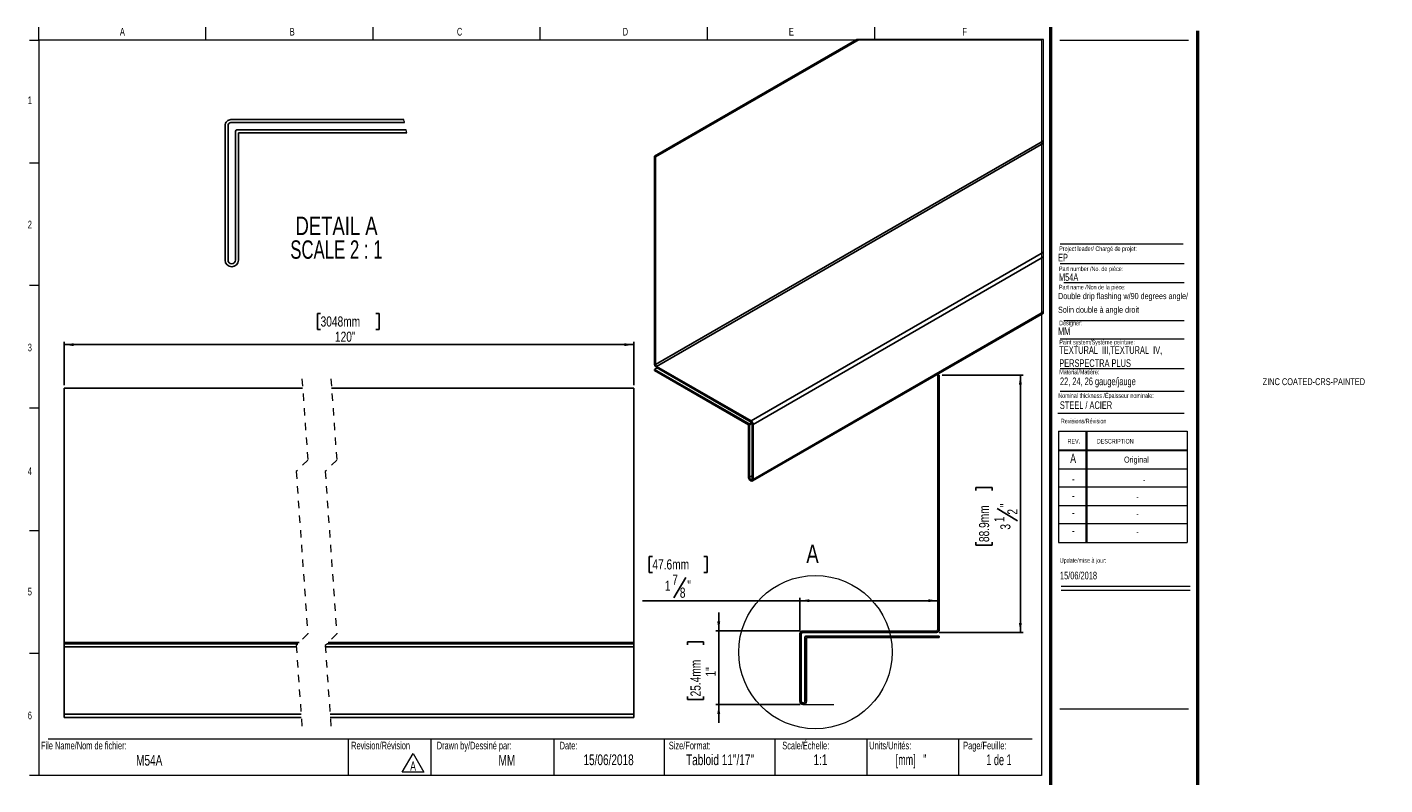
# Model space of a CAD drawing. Header units: inches. Extents: x 0.5 to 44.2, y 0.4 to 26.7.
import ezdxf

# ---------------------------------------------------------------- set-up
doc = ezdxf.new("R2010")
doc.units = ezdxf.units.IN
doc.header["$MEASUREMENT"] = 0
doc.linetypes.add('HIDDEN', pattern=[0.075, 0.05, -0.025])
doc.layers.add('FORMAT', color=7, linetype='Continuous')
doc.styles.add('SLDTEXTSTYLE0', font='TXT', dxfattribs={"width": 0.7})
doc.styles.add('SLDTEXTSTYLE1', font='TXT', dxfattribs={"width": 0.633333})
doc.styles.add('SLDTEXTSTYLE2', font='TXT', dxfattribs={"width": 0.625})
doc.styles.add('SLDTEXTSTYLE3', font='TXT', dxfattribs={"width": 0.75})
doc.styles.add('SLDTEXTSTYLE4', font='TXT', dxfattribs={"width": 0.681818})
doc.dimstyles.new('SLDDIMSTYLE0', dxfattribs={"dimtxt": 0.137795, "dimasz": 0.13, "dimexe": 0, "dimexo": 0.0625, "dimgap": 0.034449, "dimtad": 1, "dimrnd": 1e-09, "dimzin": 12, "dimdsep": 46, "dimlunit": 5, "dimtxsty": 'SLDTEXTSTYLE3', "dimsah": 1, "dimcen": 0.09, "dimadec": 0, "dimazin": 3, "dimtfac": 1, "dimtmove": 0, "dimatfit": 0, "dimfxl": 1, "dimfrac": 2, "dimtolj": 1, "dimtzin": 12, "dimarcsym": 0})
doc.dimstyles.new('SLDDIMSTYLE1', dxfattribs={"dimtxt": 0.137795, "dimasz": 0.13, "dimexe": 0, "dimexo": 0.0625, "dimgap": 0.034449, "dimtad": 1, "dimdec": 6, "dimrnd": 1e-09, "dimzin": 12, "dimdsep": 46, "dimlunit": 5, "dimtxsty": 'SLDTEXTSTYLE3', "dimsah": 1, "dimcen": 0.09, "dimadec": 0, "dimazin": 3, "dimtfac": 1, "dimtofl": 0, "dimtmove": 0, "dimatfit": 3, "dimfxl": 1, "dimfrac": 2, "dimtolj": 1, "dimtzin": 12, "dimarcsym": 0})
doc.dimstyles.new('SLDDIMSTYLE2', dxfattribs={"dimtxt": 0.137795, "dimasz": 0.13, "dimexe": 0, "dimexo": 0.0625, "dimgap": 0.034449, "dimtad": 1, "dimrnd": 1e-09, "dimzin": 12, "dimdsep": 46, "dimlunit": 5, "dimtxsty": 'SLDTEXTSTYLE3', "dimsah": 1, "dimcen": 0.09, "dimadec": 0, "dimazin": 3, "dimtfac": 1, "dimtofl": 0, "dimtmove": 0, "dimatfit": 3, "dimfxl": 1, "dimfrac": 2, "dimtolj": 1, "dimtzin": 12, "dimarcsym": 0})

# ---------------------------------------------------------------- blocks, each defined once
blk = doc.blocks.new('SW_NOTE_0')
at = {"color": 0, "linetype": 'Continuous', "lineweight": 0}
for p, q in [((-0.098, 0.015), (0.049, 0.269)), ((0.049, 0.269), (0.196, 0.015)), ((0.196, 0.015), (-0.098, 0.015))]:
    blk.add_line(p, q, dxfattribs=at)
at = {"color": 0, "linetype": 'Continuous', "lineweight": 0, "insert": (0.049, 0.161), "char_height": 0.125, "attachment_point": 2, "style": 'SLDTEXTSTYLE0'}
blk.add_mtext('A', dxfattribs=at)
blk = doc.blocks.new('SW_NOTE_1')
at = {"layer": 'FORMAT', "color": 0, "char_height": 0.10417, "attachment_point": 1, "style": 'SLDTEXTSTYLE0'}
for s, insert in [('TEXTURAL  III,TEXTURAL  IV,', (0, 0.134)), ('PERSPECTRA PLUS', (0, -0.044))]:
    blk.add_mtext(s, dxfattribs=dict(at, insert=insert))
blk = doc.blocks.new('_D')
at = {"layer": 'FORMAT'}
for p, q in [((9.866, 2.484), (9.866, 2.734)), ((10.969, 2.484), (9.826, 2.484)), ((9.866, 2.484), (9.866, 1.484)), ((9.441, 2.295), (9.441, 2.337)), ((9.441, 2.337), (9.659, 2.337)), ((9.659, 2.337), (9.659, 2.295)), ((9.441, 1.594), (9.441, 1.552)), ((9.441, 1.552), (9.659, 1.552)), ((9.659, 1.552), (9.659, 1.594)), ((10.974, 1.484), (9.826, 1.484)), ((9.866, 1.484), (9.866, 1.234))]:
    blk.add_line(p, q, dxfattribs=at)
for points in [[(9.866, 2.484), (9.886, 2.614), (9.846, 2.614)], [(9.866, 1.484), (9.846, 1.354), (9.886, 1.354)]]:
    blk.add_solid(points, dxfattribs=at)
at = {"layer": 'FORMAT', "char_height": 0.1378, "attachment_point": 1, "rotation": 90, "style": 'SLDTEXTSTYLE3'}
for s, insert in [('25.4mm', (9.482, 1.594)), ('1"', (9.688, 1.865))]:
    blk.add_mtext(s, dxfattribs=dict(at, insert=insert))
blk = doc.blocks.new('_D_1')
at = {"layer": 'FORMAT'}
for p, q in [((12.902, 5.964), (14.005, 5.964)), ((13.965, 5.964), (13.965, 2.464)), ((13.362, 4.393), (13.362, 4.435)), ((13.362, 4.435), (13.581, 4.435)), ((13.581, 4.435), (13.581, 4.393)), ((13.649, 4.148), (13.925, 3.983)), ((13.362, 3.693), (13.362, 3.651)), ((13.581, 3.651), (13.581, 3.693)), ((13.362, 3.651), (13.581, 3.651)), ((12.863, 2.464), (14.005, 2.464))]:
    blk.add_line(p, q, dxfattribs=at)
for points in [[(13.965, 5.964), (13.945, 5.834), (13.985, 5.834)], [(13.965, 2.464), (13.985, 2.594), (13.945, 2.594)]]:
    blk.add_solid(points, dxfattribs=at)
at = {"layer": 'FORMAT', "attachment_point": 1, "rotation": 90, "style": 'SLDTEXTSTYLE3'}
for s, insert, char_height in [('88.9mm', (13.403, 3.693), 0.1378), ('"', (13.69, 4.167), 0.138), ('2', (13.788, 4.066), 0.138), ('1', (13.609, 3.964), 0.138), ('3', (13.692, 3.862), 0.138)]:
    blk.add_mtext(s, dxfattribs=dict(at, insert=insert, char_height=char_height))
blk = doc.blocks.new('_D_2')
at = {"layer": 'FORMAT'}
for p, q in [((8.964, 3.499), (8.922, 3.499)), ((8.922, 3.499), (8.922, 3.281)), ((9.665, 3.499), (9.707, 3.499)), ((9.707, 3.499), (9.707, 3.281)), ((8.922, 3.281), (8.964, 3.281)), ((9.42, 3.212), (9.254, 2.937)), ((9.707, 3.281), (9.665, 3.281)), ((10.968, 2.896), (8.829, 2.896)), ((10.968, 2.483), (10.968, 2.936)), ((12.843, 2.896), (10.968, 2.896))]:
    blk.add_line(p, q, dxfattribs=at)
for points in [[(10.968, 2.896), (11.098, 2.876), (11.098, 2.916)], [(12.843, 2.896), (12.713, 2.916), (12.713, 2.876)]]:
    blk.add_solid(points, dxfattribs=at)
at = {"layer": 'FORMAT', "attachment_point": 1, "style": 'SLDTEXTSTYLE3'}
for s, insert, char_height in [('47.6mm', (8.964, 3.458), 0.1378), ('1', (9.133, 3.169), 0.138), ('7', (9.235, 3.252), 0.138), ('"', (9.439, 3.172), 0.138), ('8', (9.337, 3.074), 0.138)]:
    blk.add_mtext(s, dxfattribs=dict(at, insert=insert, char_height=char_height))
blk = doc.blocks.new('_D_3')
at = {"layer": 'FORMAT'}
for p, q in [((4.455, 6.802), (4.413, 6.802)), ((4.413, 6.802), (4.413, 6.583)), ((5.207, 6.802), (5.249, 6.802)), ((5.249, 6.802), (5.249, 6.583)), ((4.413, 6.583), (4.455, 6.583)), ((5.249, 6.583), (5.207, 6.583)), ((0.969, 5.827), (0.969, 6.416)), ((8.712, 6.377), (0.969, 6.377)), ((8.712, 5.827), (8.712, 6.416))]:
    blk.add_line(p, q, dxfattribs=at)
for points in [[(0.969, 6.377), (1.099, 6.357), (1.099, 6.397)], [(8.712, 6.377), (8.582, 6.397), (8.582, 6.357)]]:
    blk.add_solid(points, dxfattribs=at)
at = {"layer": 'FORMAT', "char_height": 0.1378, "attachment_point": 1, "style": 'SLDTEXTSTYLE3'}
for s, insert in [('3048mm', (4.455, 6.761)), ('120"', (4.65, 6.554))]:
    blk.add_mtext(s, dxfattribs=dict(at, insert=insert))
blk = doc.blocks.new('SW_NOTE_2')
at = {"layer": 'FORMAT', "color": 0, "char_height": 0.25, "attachment_point": 2}
for s, insert, style in [('DETAIL A', (0.672, 0.322), 'SLDTEXTSTYLE3'), ('SCALE 2 : 1', (0.67, -0.001), 'SLDTEXTSTYLE4')]:
    blk.add_mtext(s, dxfattribs=dict(at, insert=insert, style=style))

msp = doc.modelspace()

# ---------------------------------------------------------------- linework, layer by layer
at = {"color": 7, "linetype": 'Continuous', "lineweight": 18}
for p, q in [((0.6262516, 10.5170732), (0.6262516, 10.6939449)), ((2.8970849, 10.5170732), (2.8970849, 10.6939449)), ((5.1679183, 10.5170732), (5.1679183, 10.6939449)), ((7.4387516, 10.5170732), (7.4387516, 10.6939449)), ((9.7095849, 10.6939449), (9.7095849, 10.5170732)), ((11.9804183, 10.6939449), (11.9804183, 10.5170732)), ((0.5012516, 10.5170732), (0.6262516, 10.5170732)), ((14.2512516, 10.5170732), (0.6262516, 10.5170732)), ((0.6262516, 10.5170732), (0.6262516, 0.5170732)), ((14.2512516, 10.5170732), (14.2512516, 0.5170732)), ((14.5012516, 10.5170732), (16.2512516, 10.5170732)), ((0.5012516, 8.8504065), (0.6262516, 8.8504065)), ((14.5052809, 7.4796461), (16.192868, 7.4796461)), ((14.5578273, 7.2228331), (16.192868, 7.2228331)), ((0.5012516, 7.1837398), (0.6262516, 7.1837398)), ((14.5578273, 6.7072972), (16.192868, 6.7072972)), ((14.5052809, 6.4574028), (16.192868, 6.4574028)), ((14.5052809, 6.0531641), (16.192868, 6.0531641)), ((14.5052809, 5.7453132), (16.192868, 5.7453132)), ((0.5012516, 5.5170732), (0.6262516, 5.5170732)), ((14.4754278, 5.446808), (16.192868, 5.446808)), ((14.4811999, 5.1987495), (16.2311999, 5.1987495)), ((14.4811999, 5.1987495), (14.4811999, 3.6887495)), ((14.8561999, 5.1987495), (14.8561999, 3.6887495)), ((14.8661999, 5.1987495), (14.8661999, 3.6887495)), ((16.2311999, 5.1987495), (16.2311999, 3.6887495)), ((14.4811999, 4.9487495), (16.2311999, 4.9487495)), ((14.4811999, 4.9387495), (16.2311999, 4.9387495)), ((14.4811999, 4.6887495), (16.2311999, 4.6887495)), ((16.2311999, 4.4387495), (14.4811999, 4.4387495)), ((14.4811999, 4.1887495), (16.2311999, 4.1887495)), ((16.2311999, 3.9387495), (14.4811999, 3.9387495)), ((0.5012516, 3.8504065), (0.6262516, 3.8504065)), ((14.4811999, 3.6887495), (16.2311999, 3.6887495)), ((14.5215385, 3.094666), (16.2715385, 3.094666)), ((14.5215385, 3.0386495), (16.2715385, 3.0386495)), ((0.5012516, 2.1837398), (0.6262516, 2.1837398)), ((0.7512516, 1.0170732), (14.1262516, 1.0170732)), ((4.8316802, 1.0170732), (4.8316802, 0.5170732)), ((5.9539324, 1.0170732), (5.9539324, 0.5170732)), ((7.6262516, 1.0170732), (7.6262516, 0.5170732)), ((9.1262516, 1.0170732), (9.1262516, 0.5170732)), ((10.6262516, 1.0170732), (10.6262516, 0.5170732)), ((11.8762516, 1.0170732), (11.8762516, 0.5170732)), ((13.1262516, 1.0170732), (13.1262516, 0.5170732)), ((0.6262516, 0.5170732), (0.5012516, 0.5170732)), ((14.2512516, 0.5170732), (0.6262516, 0.5170732))]:
    msp.add_line(p, q, dxfattribs=at)
at = {"color": 7, "linetype": 'Continuous', "lineweight": 25}
for p, q in [((8.993714, 8.9397823), (11.7444167, 10.5277275)), ((9.0078596, 8.931616), (11.7727078, 10.5277275)), ((5.5849944, 9.4362097), (3.2371586, 9.4362097)), ((3.1571584, 9.3562098), (3.1571584, 7.5262096)), ((3.1971584, 9.3562098), (3.1971584, 7.5262096)), ((5.5960092, 9.3962097), (3.2371586, 9.3962097)), ((3.2971584, 7.5262096), (3.2971584, 9.2762098)), ((3.3171585, 9.2962097), (5.6198562, 9.2962097)), ((3.3371586, 9.2562097), (5.6279498, 9.2562097)), ((3.3371586, 7.5262096), (3.3371586, 9.2562097)), ((9.0078596, 6.1058724), (14.2793037, 9.1490134)), ((9.0215545, 6.0821479), (14.2793037, 9.117383)), ((8.993714, 8.9397823), (8.993714, 6.1140364)), ((8.993714, 8.9397823), (9.0078596, 8.931616)), ((9.0078596, 8.931616), (9.0078596, 6.1058724)), ((10.3053964, 5.3410017), (14.2793037, 7.6350883)), ((10.3336827, 5.2920109), (14.2793037, 7.5697696)), ((10.3243619, 4.5242726), (14.2793037, 6.8074121)), ((10.3336827, 4.5448761), (14.2793037, 6.8226347)), ((8.993714, 6.0410606), (9.0290779, 6.061474)), ((8.993714, 6.0247303), (8.993714, 6.0410606)), ((10.2771147, 5.3001702), (8.993714, 6.0410606)), ((10.2700419, 5.2879231), (8.993714, 6.0247303)), ((9.0215545, 6.0821479), (10.3053964, 5.3410017)), ((9.0215545, 6.0658177), (10.3053964, 5.3246691)), ((12.8629241, 5.9635696), (12.8429241, 5.9635696)), ((12.8429241, 5.9635696), (12.8429241, 2.5029397)), ((12.8629241, 5.9635696), (12.8629241, 2.5029397)), ((0.9688912, 5.7873196), (4.2109333, 5.7873196)), ((0.9688912, 5.7873196), (0.9688912, 2.3266897)), ((4.6046318, 5.7873196), (8.7117251, 5.7873196)), ((8.7117251, 5.7873196), (8.7117251, 2.3266897)), ((10.2700419, 4.5816151), (10.2700419, 5.2879231)), ((10.2841874, 4.5734511), (10.2841874, 5.2879231)), ((10.3195419, 5.3001749), (10.3195419, 4.55304)), ((10.3336827, 5.2920109), (10.3336827, 4.5448761)), ((10.9679241, 2.4435696), (10.9679241, 1.5285696)), ((10.9879241, 2.4435696), (10.9879241, 1.5285696)), ((12.823554, 2.4835696), (11.0079241, 2.4835696)), ((12.823554, 2.4635696), (11.0079241, 2.4635696)), ((11.0379241, 1.5285696), (11.0379241, 2.4035696)), ((11.0479241, 2.4135696), (12.8629241, 2.4135696)), ((12.8629241, 2.3935696), (12.8629241, 2.4135696)), ((0.9688912, 2.3266897), (4.1638879, 2.3266897)), ((0.9688912, 2.3266897), (0.9688912, 2.3073196)), ((0.9688912, 2.3073196), (4.144514, 2.3073196)), ((0.9688912, 2.3073196), (0.9688912, 2.2673195)), ((0.9688912, 2.2673195), (4.1246145, 2.2673195)), ((0.9688912, 2.2673195), (0.9688912, 1.3523196)), ((4.5183131, 2.2673195), (8.7117251, 2.2673195)), ((4.5382173, 2.3073196), (8.7117251, 2.3073196)), ((4.5575864, 2.3266897), (8.7117251, 2.3266897)), ((8.7117251, 2.3266897), (8.7117251, 2.3073196)), ((8.7117251, 2.3073196), (8.7117251, 2.2673195)), ((8.7117251, 2.2673195), (8.7117251, 1.3523196)), ((11.0579241, 1.5285696), (11.0579241, 2.3935696)), ((11.0579241, 2.3935696), (12.8629241, 2.3935696)), ((0.9688912, 1.3523196), (4.1898886, 1.3523196)), ((0.9688912, 1.3523196), (0.9688912, 1.3073196)), ((0.9688912, 1.3073196), (4.1930988, 1.3073196)), ((4.5835872, 1.3523196), (8.7117251, 1.3523196)), ((4.5867974, 1.3073196), (8.7117251, 1.3073196)), ((8.7117251, 1.3523196), (8.7117251, 1.3073196))]:
    msp.add_line(p, q, dxfattribs=at)
at = {"color": 7, "linetype": 'Continuous', "lineweight": 50}
for p, q in [((14.3762516, 10.6939449), (14.3762516, 0.3920732)), ((16.3762516, 0.3920732), (16.3762516, 10.6420732))]:
    msp.add_line(p, q, dxfattribs=at)
at = {"color": 7, "linetype": 'HIDDEN', "lineweight": 18}
for p, q in [((4.2020161, 5.9123196), (4.2807563, 4.8085598)), ((4.5957169, 5.9123196), (4.674457, 4.8085598)), ((4.2807563, 4.8085598), (4.1232759, 4.6510794)), ((4.674457, 4.8085598), (4.5169767, 4.6510794)), ((4.1232759, 4.6510794), (4.2807563, 2.4435598)), ((4.5169767, 4.6510794), (4.674457, 2.4435598)), ((4.2807563, 2.4435598), (4.1232759, 2.2860794)), ((4.674457, 2.4435598), (4.5169767, 2.2860794)), ((4.1232759, 2.2860794), (4.2020161, 1.1823196)), ((4.5169767, 2.2860794), (4.5957169, 1.1823196))]:
    msp.add_line(p, q, dxfattribs=at)
at = {"color": 8, "linetype": 'Continuous', "lineweight": 25}
for p, q in [((10.2771147, 5.3001702), (10.3112207, 5.3198608)), ((10.2841874, 5.2879231), (10.3182888, 5.3076114)), ((10.2841874, 4.5734511), (10.3195419, 4.5938598))]:
    msp.add_line(p, q, dxfattribs=at)
at = {"color": 7, "linetype": 'Continuous', "lineweight": 18, "flags": 128}
msp.add_lwpolyline([(14.2793037, 6.8074121), (14.2793037, 6.8226347), (14.2793037, 7.5697696), (14.2793037, 7.6350883), (14.2793037, 9.117383), (14.2793037, 9.1490134), (14.2793037, 10.5277275), (11.7727078, 10.5277275), (11.7444167, 10.5277275)], dxfattribs=at)
at = {"color": 7, "linetype": 'Continuous', "lineweight": 25, "flags": 128}
for points in [[(10.3336827, 4.5448761), (10.331261, 4.5322136), (10.3243619, 4.5242749), (10.3140414, 4.5222686), (10.3018623, 4.5265019), (10.2896879, 4.5363273), (10.2793627, 4.5502522), (10.2724636, 4.5661554), (10.2700419, 4.5816151)], [(10.3195419, 4.55304), (10.3181949, 4.5460048), (10.3143605, 4.5415955), (10.30863, 4.5404808), (10.3018623, 4.5428322), (10.2950993, 4.5482904), (10.2893641, 4.5560273), (10.2855297, 4.5648624), (10.2841874, 4.5734511)]]:
    msp.add_lwpolyline(points, dxfattribs=at)
at = {"color": 7, "linetype": 'Continuous', "lineweight": 18}
msp.add_circle((11.1798553, 2.1968913), 1.0421909, dxfattribs=at)
at = {"color": 7, "linetype": 'Continuous', "lineweight": 25}
for centre, radius, start, end in [((3.2371583, 9.3562098), 0.0799999, 89.99977732, 180.0000126), ((3.2371587, 9.3562094), 0.0400003, 90.00010519, 179.99947465), ((3.3171589, 9.2762092), 0.0200005, 90.00118109, 179.99839875), ((3.2471585, 7.5262099), 0.0900001, 180.00018674, 359.99981326), ((3.2471584, 7.5262098), 0.05, 180.00016807, 359.99983193), ((9.0541652, 6.116793), 0.060514, 182.6109369, 237.3916005), ((9.0375888, 6.1072187), 0.0297597, 182.59278383, 237.39861955), ((10.2688206, 5.2872145), 0.0153832, 2.64016114, 57.37315924), ((10.272275, 5.2892166), 0.0614713, 2.6053847, 57.3973258), ((10.2888368, 5.2987742), 0.030737, 2.61187957, 57.4014408), ((11.0079241, 2.4435696), 0.04, 90, 180), ((11.0079241, 2.4435696), 0.02, 90, 180), ((11.0479241, 2.4035696), 0.01, 90, 180), ((12.823554, 2.5029397), 0.0393701, 270, 0), ((12.823554, 2.5029397), 0.0193701, 270, 0), ((11.0129241, 1.5285696), 0.045, 180, 0), ((11.0129241, 1.5285696), 0.025, 180, 0)]:
    msp.add_arc(centre, radius, start, end, dxfattribs=at)
at = {"color": 7, "linetype": 'Continuous', "lineweight": 18}
for centre, radius, start, end in [((3.5817333, 8.8630508), 2.0836425, 14.82563649, 15.96651056), ((3.5765277, 8.8619448), 2.0889656, 10.87907821, 11.99844461)]:
    msp.add_arc(centre, radius, start, end, dxfattribs=at)
at = {"layer": 'FORMAT', "color": 250, "lineweight": 18, "true_color": 0x454545}
msp.add_line((14.5052809, 7.7477891), (16.1756542, 7.7477891), dxfattribs=at)
at = {"layer": 'FORMAT', "lineweight": 18}
for p, q in [((11.0129241, 1.4835696), (11.4296799, 1.4835696)), ((14.5012516, 1.4265536), (16.2512516, 1.4265536))]:
    msp.add_line(p, q, dxfattribs=at)

# ---------------------------------------------------------------- block references
at = {"color": 7, "linetype": 'Continuous', "lineweight": 0}
msp.add_blockref('SW_NOTE_0', (5.6629239, 0.5500403), dxfattribs=at)
at = {"layer": 'FORMAT'}
for name, p in [('SW_NOTE_2', (4.0000234, 7.7955729)), ('SW_NOTE_1', (14.4936793, 6.2219515))]:
    msp.add_blockref(name, p, dxfattribs=at)

# ---------------------------------------------------------------- texts
at = {"color": 7, "linetype": 'Continuous', "lineweight": 0}
for s, insert, char_height, attachment_point, style in [('A', (1.7614258, 10.6839024), 0.1041667, 2, 'SLDTEXTSTYLE0'), ('B', (4.0695891, 10.6839024), 0.1041667, 2, 'SLDTEXTSTYLE0'), ('C', (6.3441318, 10.6839024), 0.1041667, 2, 'SLDTEXTSTYLE0'), ('D', (8.5974733, 10.6839024), 0.1041667, 2, 'SLDTEXTSTYLE0'), ('E', (10.8526565, 10.6839024), 0.1041667, 2, 'SLDTEXTSTYLE0'), ('F', (13.2074254, 10.6839024), 0.1041667, 2, 'SLDTEXTSTYLE0'), ('1', (0.5037246, 9.7518248), 0.1041667, 2, 'SLDTEXTSTYLE0'), ('2', (0.5037246, 8.0618626), 0.1041667, 2, 'SLDTEXTSTYLE0'), ('EP', (14.4770103, 7.6126145), 0.10416667, 1, 'SLDTEXTSTYLE0'), ('Project leader/ Chargé de projet:', (14.4927736, 7.7128037), 0.0625, 1, 'SLDTEXTSTYLE0'), ('Part number /No. de pièce:', (14.4892638, 7.4395042), 0.0625, 1, 'SLDTEXTSTYLE0'), ('M54A', (14.4892638, 7.3462932), 0.10416667, 1, 'SLDTEXTSTYLE0'), ('Designer:', (14.4927736, 6.7027068), 0.0625, 1, 'SLDTEXTSTYLE0'), ('MM', (14.4770103, 6.6115619), 0.10416667, 1, 'SLDTEXTSTYLE0'), ('3', (0.5037246, 6.3910002), 0.1041667, 2, 'SLDTEXTSTYLE0'), ('Paint system/Système peinture:', (14.4936793, 6.4423393), 0.0625, 1, 'SLDTEXTSTYLE0'), ('ZINC COATED-CRS-PAINTED', (17.2579034, 5.920721), 0.09375, 1, 'SLDTEXTSTYLE0'), ('Nominal thickness /Épaisseur nominale:', (14.4802784, 5.7152135), 0.0625, 1, 'SLDTEXTSTYLE0'), ('STEEL / ACIER', (14.5019361, 5.6065758), 0.104166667, 1, 'SLDTEXTSTYLE0'), ('Revisions/Révision', (14.5156012, 5.3694188), 0.0625, 1, 'SLDTEXTSTYLE0'), ('REV.', (14.6062312, 5.0951297), 0.0625, 1, 'SLDTEXTSTYLE0'), ('DESCRIPTION', (15.0041424, 5.0951297), 0.0625, 1, 'SLDTEXTSTYLE0'), ('A', (14.6820414, 4.8942809), 0.125, 2, 'SLDTEXTSTYLE0'), ('Original', (15.5419694, 4.8554617), 0.08333333, 2, 'SLDTEXTSTYLE0'), ('4', (0.5037246, 4.7085424), 0.1041667, 2, 'SLDTEXTSTYLE0'), ('-', (14.6833579, 4.6174037), 0.125, 2, 'SLDTEXTSTYLE0'), ('-', (15.6471739, 4.5785845), 0.0833333, 2, 'SLDTEXTSTYLE0'), ('-', (14.6833579, 4.3881653), 0.125, 2, 'SLDTEXTSTYLE0'), ('-', (15.5556728, 4.3493461), 0.0833333, 2, 'SLDTEXTSTYLE0'), ('-', (14.6833579, 4.1569001), 0.125, 2, 'SLDTEXTSTYLE0'), ('-', (15.5556728, 4.118081), 0.0833333, 2, 'SLDTEXTSTYLE0'), ('-', (14.6833579, 3.9142956), 0.125, 2, 'SLDTEXTSTYLE0'), ('-', (15.5556728, 3.8754764), 0.0833333, 2, 'SLDTEXTSTYLE0'), ('Update/mise à jour:', (14.5009021, 3.4746831), 0.0625, 1, 'SLDTEXTSTYLE0'), ('15/06/2018', (14.5029298, 3.2903145), 0.10416667, 1, 'SLDTEXTSTYLE0'), ('5', (0.5037246, 3.0715769), 0.1041667, 2, 'SLDTEXTSTYLE0'), ('6', (0.5037246, 1.3878409), 0.1041667, 2, 'SLDTEXTSTYLE0'), ('File Name/Nom de fichier:', (0.6549319, 0.9786785), 0.104166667, 1, 'SLDTEXTSTYLE0'), ('Revision/Révision', (4.8700984, 0.9786785), 0.104166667, 1, 'SLDTEXTSTYLE0'), ('Drawn by/Dessiné par:', (6.0332993, 0.9786785), 0.104166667, 1, 'SLDTEXTSTYLE0'), ('Date:', (7.7035091, 0.9786785), 0.10416667, 1, 'SLDTEXTSTYLE0'), ('Size/Format:', (9.1875093, 0.9786785), 0.104166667, 1, 'SLDTEXTSTYLE0'), ('Scale/Échelle:', (10.7293877, 0.9786785), 0.104166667, 1, 'SLDTEXTSTYLE0'), ('Units/Unités:', (11.9111167, 0.9786785), 0.104166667, 1, 'SLDTEXTSTYLE0'), ('Page/Feuille:', (13.1879976, 0.9786785), 0.104166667, 1, 'SLDTEXTSTYLE0'), ('M54A', (2.1262718, 0.7993968), 0.14583333, 2, 'SLDTEXTSTYLE0'), ('MM', (6.9863934, 0.7993968), 0.14583333, 2, 'SLDTEXTSTYLE0'), ('15/06/2018', (8.3687858, 0.805962), 0.14583333, 2, 'SLDTEXTSTYLE0'), ('Tabloid 11"/17"', (9.8831067, 0.805962), 0.145833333, 2, 'SLDTEXTSTYLE0'), ('1:1', (11.2474421, 0.805962), 0.14583333, 2, 'SLDTEXTSTYLE0'), ('[mm]   "', (12.4789981, 0.805962), 0.14583333, 2, 'SLDTEXTSTYLE2'), ('1 de 1', (13.6742198, 0.805962), 0.14583333, 2, 'SLDTEXTSTYLE1')]:
    msp.add_mtext(s, dxfattribs=dict(at, insert=insert, char_height=char_height, attachment_point=attachment_point, style=style))
at = {"color": 7, "linetype": 'Continuous', "lineweight": 18, "insert": (11.0566066, 3.6595534), "char_height": 0.25, "attachment_point": 1, "style": 'SLDTEXTSTYLE3'}
msp.add_mtext('A', dxfattribs=at)
at = {"layer": 'FORMAT', "attachment_point": 1, "style": 'SLDTEXTSTYLE0'}
for s, insert, char_height in [('Part name /Non de la pièce:', (14.4892638, 7.1904184), 0.0625), ('Double drip flashing w/90 degrees angle/', (14.4770103, 7.0794078), 0.083333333), ('Solin double à angle droit', (14.4770103, 6.8931487), 0.083333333), ('Material/Matière:', (14.4936793, 6.0368173), 0.0625), ('22, 24, 26 gauge/jauge', (14.503118, 5.9304258), 0.104166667)]:
    msp.add_mtext(s, dxfattribs=dict(at, insert=insert, char_height=char_height))

# ---------------------------------------------------------------- dimensions: what is measured, and where the dimension line sits
at = {"layer": 'FORMAT'}
dim = msp.add_linear_dim(base=(0.9688931, 6.3768667), p1=(8.7117232, 5.7873196), p2=(0.9688931, 5.7873196), text='120"', dimstyle='SLDDIMSTYLE2', dxfattribs=at)
dim.commit()
dim.dimension.update_dxf_attribs({"geometry": '_D_3', "text_midpoint": (4.8311914, 6.3768667), "dimtype": 160})
for base, p1, p2, dimstyle, picture, middle in [((13.9652863, 2.4635696), (12.8629241, 5.9635696), (12.823554, 2.4635696), 'SLDDIMSTYLE1', '_D_1', (13.9652863, 4.0430322)), ((9.8655619, 1.4835696), (11.0079241, 2.4835696), (11.0129241, 1.4835696), 'SLDDIMSTYLE0', '_D', (9.8655619, 1.9446727))]:
    dim = msp.add_linear_dim(base=base, p1=p1, p2=p2, angle=90, dimstyle=dimstyle, dxfattribs=at)
    dim.commit()
    dim.dimension.update_dxf_attribs({"geometry": picture, "text_midpoint": middle, "dimtype": 160})
dim = msp.add_linear_dim(base=(10.9679241, 2.8962864), p1=(12.8429241, 2.5029397), p2=(10.9679241, 2.4435696), dimstyle='SLDDIMSTYLE1', dxfattribs=at)
dim.commit()
dim.dimension.update_dxf_attribs({"geometry": '_D_2', "text_midpoint": (9.3143808, 2.8962864), "dimtype": 160})

doc.saveas('drawing.dxf')
